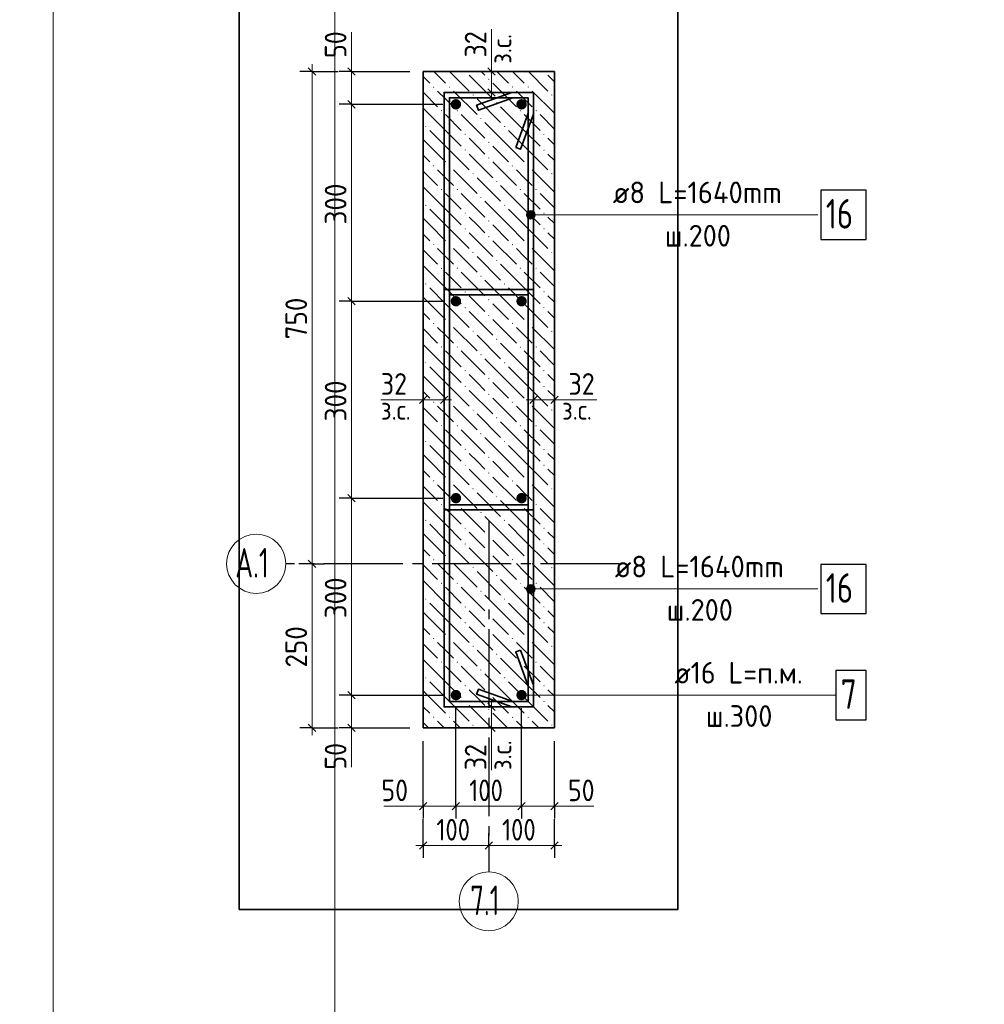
# Model space of a CAD drawing. Header units: millimetres. Extents: x 0 to 59400, y 0 to 42000.
# Tile 15 of 21: x 37198 to 46994, y 10000 to 19999. Entities that reach past the tile are written whole.
import ezdxf

# ---------------------------------------------------------------- set-up
doc = ezdxf.new("R2010")
doc.units = ezdxf.units.MM
doc.linetypes.add('______2', pattern=[270, 200, -70])
doc.linetypes.add('______5', pattern=[1100, 800, -100, 100, -100])
for name, color, linetype, lineweight in [('S1 Продольная арматура', 52, 'Continuous', 25), ('Standard', 7, 'Continuous', 25), ('Позиционная метка линия выноска', 7, 'Continuous', 13), ('Размерная выноска', 7, 'Continuous', 13), ('Хомут', 52, 'Continuous', 25)]:
    doc.layers.add(name, color=color, linetype=linetype, lineweight=lineweight)
doc.layers.add('ЖБ Пилон', color=7, linetype='______2', lineweight=13, true_color=0xa0a0a0)
doc.layers.add('Оси', color=7, linetype='______5', lineweight=13, true_color=0x656565)
doc.styles.add('ISOCPEUR', font='txt')

msp = doc.modelspace()

# ---------------------------------------------------------------- hatches: boundary and pattern name
at = {"layer": 'S1 Продольная арматура', "linetype": 'Continuous', "lineweight": 18, "transparency": 33554687}
for points in [[(41681.6, 19140), (41677.6, 19160.4), (41666, 19177.7), (41648.7, 19189.3), (41628.3, 19193.3), (41607.9, 19189.3), (41590.6, 19177.7), (41579, 19160.4), (41575, 19140), (41579, 19119.6), (41590.6, 19102.3), (41607.9, 19090.7), (41628.3, 19086.7), (41648.7, 19090.7), (41666, 19102.3), (41677.6, 19119.6)], [(42348.3, 19140), (42344.2, 19160.4), (42332.7, 19177.7), (42315.4, 19189.3), (42295, 19193.3), (42274.6, 19189.3), (42257.3, 19177.7), (42245.7, 19160.4), (42241.6, 19140), (42245.7, 19119.6), (42257.3, 19102.3), (42274.6, 19090.7), (42295, 19086.7), (42315.4, 19090.7), (42332.7, 19102.3), (42344.2, 19119.6)], [(41681.6, 17140), (41677.6, 17160.4), (41666, 17177.7), (41648.7, 17189.3), (41628.3, 17193.3), (41607.9, 17189.3), (41590.6, 17177.7), (41579, 17160.4), (41575, 17140), (41579, 17119.6), (41590.6, 17102.3), (41607.9, 17090.7), (41628.3, 17086.7), (41648.7, 17090.7), (41666, 17102.3), (41677.6, 17119.6)], [(42348.3, 17140), (42344.2, 17160.4), (42332.7, 17177.7), (42315.4, 17189.3), (42295, 17193.3), (42274.6, 17189.3), (42257.3, 17177.7), (42245.7, 17160.4), (42241.6, 17140), (42245.7, 17119.6), (42257.3, 17102.3), (42274.6, 17090.7), (42295, 17086.7), (42315.4, 17090.7), (42332.7, 17102.3), (42344.2, 17119.6)], [(41681.6, 15140), (41677.6, 15160.4), (41666, 15177.7), (41648.7, 15189.3), (41628.3, 15193.3), (41607.9, 15189.3), (41590.6, 15177.7), (41579, 15160.4), (41575, 15140), (41579, 15119.6), (41590.6, 15102.3), (41607.9, 15090.7), (41628.3, 15086.7), (41648.7, 15090.7), (41666, 15102.3), (41677.6, 15119.6)], [(42348.3, 15140), (42344.2, 15160.4), (42332.7, 15177.7), (42315.4, 15189.3), (42295, 15193.3), (42274.6, 15189.3), (42257.3, 15177.7), (42245.7, 15160.4), (42241.6, 15140), (42245.7, 15119.6), (42257.3, 15102.3), (42274.6, 15090.7), (42295, 15086.7), (42315.4, 15090.7), (42332.7, 15102.3), (42344.2, 15119.6)], [(41681.6, 13140), (41677.6, 13160.4), (41666, 13177.7), (41648.7, 13189.3), (41628.3, 13193.3), (41607.9, 13189.3), (41590.6, 13177.7), (41579, 13160.4), (41575, 13140), (41579, 13119.6), (41590.6, 13102.3), (41607.9, 13090.7), (41628.3, 13086.7), (41648.7, 13090.7), (41666, 13102.3), (41677.6, 13119.6)], [(42348.3, 13140), (42344.2, 13160.4), (42332.7, 13177.7), (42315.4, 13189.3), (42295, 13193.3), (42274.6, 13189.3), (42257.3, 13177.7), (42245.7, 13160.4), (42241.6, 13140), (42245.7, 13119.6), (42257.3, 13102.3), (42274.6, 13090.7), (42295, 13086.7), (42315.4, 13090.7), (42332.7, 13102.3), (42344.2, 13119.6)]]:
    msp.add_hatch(color=7, dxfattribs=at).paths.add_polyline_path(points)
at = {"layer": 'ЖБ Пилон', "linetype": 'Continuous', "lineweight": 18, "transparency": 33554687}
for points in [[(41727.3, 19473.3), (41722.3, 19468.4), (41717.3, 19473.3)], [(41955.8, 19394.9), (41962.3, 19401.4), (41968.8, 19394.9), (41962.3, 19388.4)], [(42527.3, 19473.3), (42522.3, 19468.4), (42517.3, 19473.3)], [(41395.8, 19314.9), (41402.3, 19321.4), (41408.8, 19314.9), (41402.3, 19308.4)], [(41555.8, 19314.9), (41562.3, 19321.4), (41568.8, 19314.9), (41562.3, 19308.4)], [(42195.8, 19314.9), (42202.3, 19321.4), (42208.8, 19314.9), (42202.3, 19308.4)], [(42355.8, 19314.9), (42362.3, 19321.4), (42368.8, 19314.9), (42362.3, 19308.4)], [(41795.8, 19234.9), (41802.3, 19241.4), (41808.8, 19234.9), (41802.3, 19228.4)], [(42595.8, 19234.9), (42602.3, 19241.4), (42608.8, 19234.9), (42602.3, 19228.4)], [(42035.8, 19154.9), (42042.3, 19161.4), (42048.8, 19154.9), (42042.3, 19148.4)], [(41475.8, 19074.9), (41482.3, 19081.4), (41488.8, 19074.9), (41482.3, 19068.4)], [(41635.8, 19074.9), (41642.3, 19081.4), (41648.8, 19074.9), (41642.3, 19068.4)], [(41875.8, 18994.9), (41882.3, 19001.4), (41888.8, 18994.9), (41882.3, 18988.4)], [(42275.8, 19074.9), (42282.3, 19081.4), (42288.8, 19074.9), (42282.3, 19068.4)], [(42435.8, 19074.9), (42442.3, 19081.4), (42448.8, 19074.9), (42442.3, 19068.4)], [(41315.8, 18914.9), (41322.3, 18921.4), (41328.8, 18914.9), (41322.3, 18908.4)], [(42115.8, 18914.9), (42122.3, 18921.4), (42128.8, 18914.9), (42122.3, 18908.4)], [(41715.8, 18834.9), (41722.3, 18841.4), (41728.8, 18834.9), (41722.3, 18828.4)], [(42515.8, 18834.9), (42522.3, 18841.4), (42528.8, 18834.9), (42522.3, 18828.4)], [(41955.8, 18754.9), (41962.3, 18761.4), (41968.8, 18754.9), (41962.3, 18748.4)], [(41715.8, 18674.9), (41722.3, 18681.4), (41728.8, 18674.9), (41722.3, 18668.4)], [(41955.8, 18594.9), (41962.3, 18601.4), (41968.8, 18594.9), (41962.3, 18588.4)], [(42515.8, 18674.9), (42522.3, 18681.4), (42528.8, 18674.9), (42522.3, 18668.4)], [(41395.8, 18514.9), (41402.3, 18521.4), (41408.8, 18514.9), (41402.3, 18508.4)], [(41555.8, 18514.9), (41562.3, 18521.4), (41568.8, 18514.9), (41562.3, 18508.4)], [(42195.8, 18514.9), (42202.3, 18521.4), (42208.8, 18514.9), (42202.3, 18508.4)], [(42355.8, 18514.9), (42362.3, 18521.4), (42368.8, 18514.9), (42362.3, 18508.4)], [(41795.8, 18434.9), (41802.3, 18441.4), (41808.8, 18434.9), (41802.3, 18428.4)], [(42595.8, 18434.9), (42602.3, 18441.4), (42608.8, 18434.9), (42602.3, 18428.4)], [(42035.8, 18354.9), (42042.3, 18361.4), (42048.8, 18354.9), (42042.3, 18348.4)], [(41475.8, 18274.9), (41482.3, 18281.4), (41488.8, 18274.9), (41482.3, 18268.4)], [(41635.8, 18274.9), (41642.3, 18281.4), (41648.8, 18274.9), (41642.3, 18268.4)], [(41875.8, 18194.9), (41882.3, 18201.4), (41888.8, 18194.9), (41882.3, 18188.4)], [(42275.8, 18274.9), (42282.3, 18281.4), (42288.8, 18274.9), (42282.3, 18268.4)], [(42435.8, 18274.9), (42442.3, 18281.4), (42448.8, 18274.9), (42442.3, 18268.4)], [(41315.8, 18114.9), (41322.3, 18121.4), (41328.8, 18114.9), (41322.3, 18108.4)], [(42115.8, 18114.9), (42122.3, 18121.4), (42128.8, 18114.9), (42122.3, 18108.4)], [(41715.8, 18034.9), (41722.3, 18041.4), (41728.8, 18034.9), (41722.3, 18028.4)], [(42515.8, 18034.9), (42522.3, 18041.4), (42528.8, 18034.9), (42522.3, 18028.4)], [(41955.8, 17954.9), (41962.3, 17961.4), (41968.8, 17954.9), (41962.3, 17948.4)], [(41715.8, 17874.9), (41722.3, 17881.4), (41728.8, 17874.9), (41722.3, 17868.4)], [(41955.8, 17794.9), (41962.3, 17801.4), (41968.8, 17794.9), (41962.3, 17788.4)], [(42515.8, 17874.9), (42522.3, 17881.4), (42528.8, 17874.9), (42522.3, 17868.4)], [(41395.8, 17714.9), (41402.3, 17721.4), (41408.8, 17714.9), (41402.3, 17708.4)], [(41555.8, 17714.9), (41562.3, 17721.4), (41568.8, 17714.9), (41562.3, 17708.4)], [(42195.8, 17714.9), (42202.3, 17721.4), (42208.8, 17714.9), (42202.3, 17708.4)], [(42355.8, 17714.9), (42362.3, 17721.4), (42368.8, 17714.9), (42362.3, 17708.4)], [(41795.8, 17634.9), (41802.3, 17641.4), (41808.8, 17634.9), (41802.3, 17628.4)], [(42595.8, 17634.9), (42602.3, 17641.4), (42608.8, 17634.9), (42602.3, 17628.4)], [(42035.8, 17554.9), (42042.3, 17561.4), (42048.8, 17554.9), (42042.3, 17548.4)], [(41475.8, 17474.9), (41482.3, 17481.4), (41488.8, 17474.9), (41482.3, 17468.4)], [(41635.8, 17474.9), (41642.3, 17481.4), (41648.8, 17474.9), (41642.3, 17468.4)], [(41875.8, 17394.9), (41882.3, 17401.4), (41888.8, 17394.9), (41882.3, 17388.4)], [(42275.8, 17474.9), (42282.3, 17481.4), (42288.8, 17474.9), (42282.3, 17468.4)], [(42435.8, 17474.9), (42442.3, 17481.4), (42448.8, 17474.9), (42442.3, 17468.4)], [(41315.8, 17314.9), (41322.3, 17321.4), (41328.8, 17314.9), (41322.3, 17308.4)], [(42115.8, 17314.9), (42122.3, 17321.4), (42128.8, 17314.9), (42122.3, 17308.4)], [(41715.8, 17234.9), (41722.3, 17241.4), (41728.8, 17234.9), (41722.3, 17228.4)], [(42515.8, 17234.9), (42522.3, 17241.4), (42528.8, 17234.9), (42522.3, 17228.4)], [(41955.8, 17154.9), (41962.3, 17161.4), (41968.8, 17154.9), (41962.3, 17148.4)], [(41715.8, 17074.9), (41722.3, 17081.4), (41728.8, 17074.9), (41722.3, 17068.4)], [(41955.8, 16994.9), (41962.3, 17001.4), (41968.8, 16994.9), (41962.3, 16988.4)], [(42515.8, 17074.9), (42522.3, 17081.4), (42528.8, 17074.9), (42522.3, 17068.4)], [(41395.8, 16914.9), (41402.3, 16921.4), (41408.8, 16914.9), (41402.3, 16908.4)], [(41555.8, 16914.9), (41562.3, 16921.4), (41568.8, 16914.9), (41562.3, 16908.4)], [(42195.8, 16914.9), (42202.3, 16921.4), (42208.8, 16914.9), (42202.3, 16908.4)], [(42355.8, 16914.9), (42362.3, 16921.4), (42368.8, 16914.9), (42362.3, 16908.4)], [(41795.8, 16834.9), (41802.3, 16841.4), (41808.8, 16834.9), (41802.3, 16828.4)], [(42595.8, 16834.9), (42602.3, 16841.4), (42608.8, 16834.9), (42602.3, 16828.4)], [(42035.8, 16754.9), (42042.3, 16761.4), (42048.8, 16754.9), (42042.3, 16748.4)], [(41475.8, 16674.9), (41482.3, 16681.4), (41488.8, 16674.9), (41482.3, 16668.4)], [(41635.8, 16674.9), (41642.3, 16681.4), (41648.8, 16674.9), (41642.3, 16668.4)], [(41875.8, 16594.9), (41882.3, 16601.4), (41888.8, 16594.9), (41882.3, 16588.4)], [(42275.8, 16674.9), (42282.3, 16681.4), (42288.8, 16674.9), (42282.3, 16668.4)], [(42435.8, 16674.9), (42442.3, 16681.4), (42448.8, 16674.9), (42442.3, 16668.4)], [(41315.8, 16514.9), (41322.3, 16521.4), (41328.8, 16514.9), (41322.3, 16508.4)], [(42115.8, 16514.9), (42122.3, 16521.4), (42128.8, 16514.9), (42122.3, 16508.4)], [(41715.8, 16434.9), (41722.3, 16441.4), (41728.8, 16434.9), (41722.3, 16428.4)], [(42515.8, 16434.9), (42522.3, 16441.4), (42528.8, 16434.9), (42522.3, 16428.4)], [(41955.8, 16354.9), (41962.3, 16361.4), (41968.8, 16354.9), (41962.3, 16348.4)], [(41715.8, 16274.9), (41722.3, 16281.4), (41728.8, 16274.9), (41722.3, 16268.4)], [(41955.8, 16194.9), (41962.3, 16201.4), (41968.8, 16194.9), (41962.3, 16188.4)], [(42515.8, 16274.9), (42522.3, 16281.4), (42528.8, 16274.9), (42522.3, 16268.4)], [(41395.8, 16114.9), (41402.3, 16121.4), (41408.8, 16114.9), (41402.3, 16108.4)], [(41555.8, 16114.9), (41562.3, 16121.4), (41568.8, 16114.9), (41562.3, 16108.4)], [(42195.8, 16114.9), (42202.3, 16121.4), (42208.8, 16114.9), (42202.3, 16108.4)], [(42355.8, 16114.9), (42362.3, 16121.4), (42368.8, 16114.9), (42362.3, 16108.4)], [(41795.8, 16034.9), (41802.3, 16041.4), (41808.8, 16034.9), (41802.3, 16028.4)], [(42595.8, 16034.9), (42602.3, 16041.4), (42608.8, 16034.9), (42602.3, 16028.4)], [(42035.8, 15954.9), (42042.3, 15961.4), (42048.8, 15954.9), (42042.3, 15948.4)], [(41475.8, 15874.9), (41482.3, 15881.4), (41488.8, 15874.9), (41482.3, 15868.4)], [(41635.8, 15874.9), (41642.3, 15881.4), (41648.8, 15874.9), (41642.3, 15868.4)], [(41875.8, 15794.9), (41882.3, 15801.4), (41888.8, 15794.9), (41882.3, 15788.4)], [(42275.8, 15874.9), (42282.3, 15881.4), (42288.8, 15874.9), (42282.3, 15868.4)], [(42435.8, 15874.9), (42442.3, 15881.4), (42448.8, 15874.9), (42442.3, 15868.4)], [(41315.8, 15714.9), (41322.3, 15721.4), (41328.8, 15714.9), (41322.3, 15708.4)], [(42115.8, 15714.9), (42122.3, 15721.4), (42128.8, 15714.9), (42122.3, 15708.4)], [(41715.8, 15634.9), (41722.3, 15641.4), (41728.8, 15634.9), (41722.3, 15628.4)], [(42515.8, 15634.9), (42522.3, 15641.4), (42528.8, 15634.9), (42522.3, 15628.4)], [(41955.8, 15554.9), (41962.3, 15561.4), (41968.8, 15554.9), (41962.3, 15548.4)], [(41715.8, 15474.9), (41722.3, 15481.4), (41728.8, 15474.9), (41722.3, 15468.4)], [(41955.8, 15394.9), (41962.3, 15401.4), (41968.8, 15394.9), (41962.3, 15388.4)], [(42515.8, 15474.9), (42522.3, 15481.4), (42528.8, 15474.9), (42522.3, 15468.4)], [(41395.8, 15314.9), (41402.3, 15321.4), (41408.8, 15314.9), (41402.3, 15308.4)], [(41555.8, 15314.9), (41562.3, 15321.4), (41568.8, 15314.9), (41562.3, 15308.4)], [(42195.8, 15314.9), (42202.3, 15321.4), (42208.8, 15314.9), (42202.3, 15308.4)], [(42355.8, 15314.9), (42362.3, 15321.4), (42368.8, 15314.9), (42362.3, 15308.4)], [(41795.8, 15234.9), (41802.3, 15241.4), (41808.8, 15234.9), (41802.3, 15228.4)], [(42595.8, 15234.9), (42602.3, 15241.4), (42608.8, 15234.9), (42602.3, 15228.4)], [(42035.8, 15154.9), (42042.3, 15161.4), (42048.8, 15154.9), (42042.3, 15148.4)], [(41475.8, 15074.9), (41482.3, 15081.4), (41488.8, 15074.9), (41482.3, 15068.4)], [(41635.8, 15074.9), (41642.3, 15081.4), (41648.8, 15074.9), (41642.3, 15068.4)], [(41875.8, 14994.9), (41882.3, 15001.4), (41888.8, 14994.9), (41882.3, 14988.4)], [(42275.8, 15074.9), (42282.3, 15081.4), (42288.8, 15074.9), (42282.3, 15068.4)], [(42435.8, 15074.9), (42442.3, 15081.4), (42448.8, 15074.9), (42442.3, 15068.4)], [(41315.8, 14914.9), (41322.3, 14921.4), (41328.8, 14914.9), (41322.3, 14908.4)], [(42115.8, 14914.9), (42122.3, 14921.4), (42128.8, 14914.9), (42122.3, 14908.4)], [(41715.8, 14834.9), (41722.3, 14841.4), (41728.8, 14834.9), (41722.3, 14828.4)], [(42515.8, 14834.9), (42522.3, 14841.4), (42528.8, 14834.9), (42522.3, 14828.4)], [(41955.8, 14754.9), (41962.3, 14761.4), (41968.8, 14754.9), (41962.3, 14748.4)], [(41715.8, 14674.9), (41722.3, 14681.4), (41728.8, 14674.9), (41722.3, 14668.4)], [(41955.8, 14594.9), (41962.3, 14601.4), (41968.8, 14594.9), (41962.3, 14588.4)], [(42515.8, 14674.9), (42522.3, 14681.4), (42528.8, 14674.9), (42522.3, 14668.4)], [(41395.8, 14514.9), (41402.3, 14521.4), (41408.8, 14514.9), (41402.3, 14508.4)], [(41555.8, 14514.9), (41562.3, 14521.4), (41568.8, 14514.9), (41562.3, 14508.4)], [(42195.8, 14514.9), (42202.3, 14521.4), (42208.8, 14514.9), (42202.3, 14508.4)], [(42355.8, 14514.9), (42362.3, 14521.4), (42368.8, 14514.9), (42362.3, 14508.4)], [(41795.8, 14434.9), (41802.3, 14441.4), (41808.8, 14434.9), (41802.3, 14428.4)], [(42595.8, 14434.9), (42602.3, 14441.4), (42608.8, 14434.9), (42602.3, 14428.4)], [(42035.8, 14354.9), (42042.3, 14361.4), (42048.8, 14354.9), (42042.3, 14348.4)], [(41475.8, 14274.9), (41482.3, 14281.4), (41488.8, 14274.9), (41482.3, 14268.4)], [(41635.8, 14274.9), (41642.3, 14281.4), (41648.8, 14274.9), (41642.3, 14268.4)], [(41875.8, 14194.9), (41882.3, 14201.4), (41888.8, 14194.9), (41882.3, 14188.4)], [(42275.8, 14274.9), (42282.3, 14281.4), (42288.8, 14274.9), (42282.3, 14268.4)], [(42435.8, 14274.9), (42442.3, 14281.4), (42448.8, 14274.9), (42442.3, 14268.4)], [(41315.8, 14114.9), (41322.3, 14121.4), (41328.8, 14114.9), (41322.3, 14108.4)], [(42115.8, 14114.9), (42122.3, 14121.4), (42128.8, 14114.9), (42122.3, 14108.4)], [(41715.8, 14034.9), (41722.3, 14041.4), (41728.8, 14034.9), (41722.3, 14028.4)], [(42515.8, 14034.9), (42522.3, 14041.4), (42528.8, 14034.9), (42522.3, 14028.4)], [(41955.8, 13954.9), (41962.3, 13961.4), (41968.8, 13954.9), (41962.3, 13948.4)], [(41715.8, 13874.9), (41722.3, 13881.4), (41728.8, 13874.9), (41722.3, 13868.4)], [(41955.8, 13794.9), (41962.3, 13801.4), (41968.8, 13794.9), (41962.3, 13788.4)], [(42515.8, 13874.9), (42522.3, 13881.4), (42528.8, 13874.9), (42522.3, 13868.4)], [(41395.8, 13714.9), (41402.3, 13721.4), (41408.8, 13714.9), (41402.3, 13708.4)], [(41555.8, 13714.9), (41562.3, 13721.4), (41568.8, 13714.9), (41562.3, 13708.4)], [(42195.8, 13714.9), (42202.3, 13721.4), (42208.8, 13714.9), (42202.3, 13708.4)], [(42355.8, 13714.9), (42362.3, 13721.4), (42368.8, 13714.9), (42362.3, 13708.4)], [(41795.8, 13634.9), (41802.3, 13641.4), (41808.8, 13634.9), (41802.3, 13628.4)], [(42595.8, 13634.9), (42602.3, 13641.4), (42608.8, 13634.9), (42602.3, 13628.4)], [(42035.8, 13554.9), (42042.3, 13561.4), (42048.8, 13554.9), (42042.3, 13548.4)], [(41475.8, 13474.9), (41482.3, 13481.4), (41488.8, 13474.9), (41482.3, 13468.4)], [(41635.8, 13474.9), (41642.3, 13481.4), (41648.8, 13474.9), (41642.3, 13468.4)], [(41875.8, 13394.9), (41882.3, 13401.4), (41888.8, 13394.9), (41882.3, 13388.4)], [(42275.8, 13474.9), (42282.3, 13481.4), (42288.8, 13474.9), (42282.3, 13468.4)], [(42435.8, 13474.9), (42442.3, 13481.4), (42448.8, 13474.9), (42442.3, 13468.4)], [(41315.8, 13314.9), (41322.3, 13321.4), (41328.8, 13314.9), (41322.3, 13308.4)], [(42115.8, 13314.9), (42122.3, 13321.4), (42128.8, 13314.9), (42122.3, 13308.4)], [(41715.8, 13234.9), (41722.3, 13241.4), (41728.8, 13234.9), (41722.3, 13228.4)], [(42515.8, 13234.9), (42522.3, 13241.4), (42528.8, 13234.9), (42522.3, 13228.4)], [(41955.8, 13154.9), (41962.3, 13161.4), (41968.8, 13154.9), (41962.3, 13148.4)], [(41715.8, 13074.9), (41722.3, 13081.4), (41728.8, 13074.9), (41722.3, 13068.4)], [(41955.8, 12994.9), (41962.3, 13001.4), (41968.8, 12994.9), (41962.3, 12988.4)], [(42515.8, 13074.9), (42522.3, 13081.4), (42528.8, 13074.9), (42522.3, 13068.4)], [(41395.8, 12914.9), (41402.3, 12921.4), (41408.8, 12914.9), (41402.3, 12908.4)], [(41555.8, 12914.9), (41562.3, 12921.4), (41568.8, 12914.9), (41562.3, 12908.4)], [(42195.8, 12914.9), (42202.3, 12921.4), (42208.8, 12914.9), (42202.3, 12908.4)], [(42355.8, 12914.9), (42362.3, 12921.4), (42368.8, 12914.9), (42362.3, 12908.4)], [(41795.8, 12834.9), (41802.3, 12841.4), (41808.8, 12834.9), (41802.3, 12828.4)], [(42595.8, 12834.9), (42602.3, 12841.4), (42608.8, 12834.9), (42602.3, 12828.4)]]:
    msp.add_hatch(color=7, dxfattribs=at).paths.add_polyline_path(points, flags=16)
at = {"layer": 'Позиционная метка линия выноска', "linetype": 'Continuous', "lineweight": 13, "transparency": 33554687}
for points in [[(42349.6, 17995.5), (42349.6, 18040.5), (42343.3, 18018)], [(42365.8, 17979.3), (42365.8, 18056.7), (42349.6, 18040.5)], [(42365.8, 17979.3), (42349.6, 18040.5), (42349.6, 17995.5)], [(42388.3, 17973), (42388.3, 18063), (42365.8, 18056.7)], [(42388.3, 17973), (42365.8, 18056.7), (42365.8, 17979.3)], [(42410.8, 17979.3), (42410.8, 18056.7), (42388.3, 18063)], [(42410.8, 17979.3), (42388.3, 18063), (42388.3, 17973)], [(42427, 17995.5), (42427, 18040.5), (42410.8, 18056.7)], [(42427, 17995.5), (42410.8, 18056.7), (42410.8, 17979.3)], [(42427, 18040.5), (42427, 17995.5), (42433.3, 18018)], [(42349.6, 14195.5), (42349.6, 14240.5), (42343.3, 14218)], [(42365.8, 14179.3), (42365.8, 14256.7), (42349.6, 14240.5)], [(42365.8, 14179.3), (42349.6, 14240.5), (42349.6, 14195.5)], [(42388.3, 14173), (42388.3, 14263), (42365.8, 14256.7)], [(42388.3, 14173), (42365.8, 14256.7), (42365.8, 14179.3)], [(42410.8, 14179.3), (42410.8, 14256.7), (42388.3, 14263)], [(42410.8, 14179.3), (42388.3, 14263), (42388.3, 14173)], [(42427, 14195.5), (42427, 14240.5), (42410.8, 14256.7)], [(42427, 14195.5), (42410.8, 14256.7), (42410.8, 14179.3)], [(42427, 14240.5), (42427, 14195.5), (42433.3, 14218)]]:
    msp.add_hatch(color=7, dxfattribs=at).paths.add_polyline_path(points)

# ---------------------------------------------------------------- linework, layer by layer
at = {"layer": 'S1 Продольная арматура', "color": 7, "linetype": 'Continuous', "lineweight": 25, "transparency": 33554687}
msp.add_lwpolyline([(45485, 12890), (45795, 12890), (45795, 13390), (45485, 13390), (45485, 12890)], dxfattribs=at)
at = {"layer": 'Standard', "color": 7, "linetype": 'Continuous', "lineweight": 25, "transparency": 33554687}
for p, q in [((40129.2, 19510.8), (40204.2, 19435.8)), ((40529.2, 19510.8), (40604.2, 19435.8)), ((42025.8, 19435.8), (41950.8, 19510.8)), ((42025.8, 19222.5), (41950.8, 19297.5)), ((40529.2, 19177.5), (40604.2, 19102.5)), ((40529.2, 17177.5), (40604.2, 17102.5)), ((41332.5, 16177.5), (41257.5, 16102.5)), ((41545.8, 16177.5), (41470.8, 16102.5)), ((42377.5, 16102.5), (42452.5, 16177.5)), ((42590.8, 16102.5), (42665.8, 16177.5)), ((40529.2, 15177.5), (40604.2, 15102.5)), ((40129.2, 14510.8), (40204.2, 14435.8)), ((40529.2, 13177.5), (40604.2, 13102.5)), ((41950.8, 13057.5), (42025.8, 12982.5)), ((40129.2, 12844.2), (40204.2, 12769.2)), ((40529.2, 12844.2), (40604.2, 12769.2)), ((41950.8, 12844.2), (42025.8, 12769.2)), ((41257.5, 11975.2), (41332.5, 12050.2)), ((41590.8, 11975.2), (41665.8, 12050.2)), ((42257.5, 11975.2), (42332.5, 12050.2)), ((42590.8, 11975.2), (42665.8, 12050.2)), ((41257.5, 11575.2), (41332.5, 11650.2)), ((41924.1, 11575.2), (41999.1, 11650.2)), ((42590.8, 11575.2), (42665.8, 11650.2))]:
    msp.add_line(p, q, dxfattribs=at)
at = {"layer": 'Standard', "color": 7, "linetype": 'Continuous', "lineweight": 13, "transparency": 33554687}
for p, q in [((40166.7, 19473.3), (40166.7, 19548.3)), ((40566.7, 19473.3), (40566.7, 19548.3)), ((41988.3, 19473.3), (41988.3, 19548.3)), ((40566.7, 19473.3), (40566.7, 19140)), ((41988.3, 19260), (41988.3, 19473.3)), ((41988.3, 19260), (41988.3, 19185)), ((40566.7, 19140), (40566.7, 17140)), ((40566.7, 17140), (40566.7, 15140)), ((41295, 16140), (41220, 16140)), ((41508.3, 16140), (41295, 16140)), ((41508.3, 16140), (41583.3, 16140)), ((42415, 16140), (42340, 16140)), ((42415, 16140), (42628.3, 16140)), ((42628.3, 16140), (42703.3, 16140)), ((40566.7, 15140), (40566.7, 13140)), ((40166.7, 14473.3), (40166.7, 12806.7)), ((40566.7, 13140), (40566.7, 12806.7)), ((41988.3, 13020), (41988.3, 13095)), ((41988.3, 13020), (41988.3, 12806.7)), ((40166.7, 12806.7), (40166.7, 12731.7)), ((40566.7, 12806.7), (40566.7, 12731.7)), ((41988.3, 12806.7), (41988.3, 12731.7)), ((41295, 12012.7), (41220, 12012.7)), ((41295, 12012.7), (41628.3, 12012.7)), ((41628.3, 12012.7), (42295, 12012.7)), ((42295, 12012.7), (42628.3, 12012.7)), ((42628.3, 12012.7), (42703.3, 12012.7)), ((41295, 11612.7), (41220, 11612.7)), ((41295, 11612.7), (41961.6, 11612.7)), ((41961.6, 11612.7), (42628.3, 11612.7)), ((42628.3, 11612.7), (42703.3, 11612.7))]:
    msp.add_line(p, q, dxfattribs=at)
at = {"layer": 'Standard', "color": 251, "linetype": 'Continuous', "lineweight": -3, "true_color": 0x656565, "transparency": 33554687}
for p, q in [((40166.7, 19473.3), (40041.7, 19473.3)), ((40166.7, 19473.3), (40291.7, 19473.3)), ((40166.7, 19473.3), (40433.4, 19473.3)), ((40566.7, 19473.3), (40441.7, 19473.3)), ((40566.7, 19473.3), (40691.7, 19473.3)), ((40566.7, 19473.3), (41161.6, 19473.3)), ((41988.3, 19473.3), (41863.3, 19473.3)), ((41988.3, 19473.3), (42113.3, 19473.3)), ((41988.3, 19260), (41863.3, 19260)), ((41988.3, 19260), (42113.3, 19260)), ((40566.7, 19140), (40441.7, 19140)), ((40566.7, 19140), (40691.7, 19140)), ((40566.7, 19140), (41495, 19140)), ((40566.7, 17140), (40441.7, 17140)), ((40566.7, 17140), (40691.7, 17140)), ((40566.7, 17140), (41495, 17140)), ((41295, 16140), (41295, 16265)), ((41508.3, 16140), (41508.3, 16265)), ((42415, 16140), (42415, 16265)), ((42628.3, 16140), (42628.3, 16265)), ((41295, 16140), (41295, 16015)), ((41508.3, 16140), (41508.3, 16015)), ((42415, 16140), (42415, 16015)), ((42628.3, 16140), (42628.3, 16015)), ((40566.7, 15140), (40441.7, 15140)), ((40566.7, 15140), (40691.7, 15140)), ((40566.7, 15140), (41495, 15140)), ((40166.7, 14473.3), (40041.7, 14473.3)), ((40166.7, 14473.3), (40291.7, 14473.3)), ((40566.7, 13140), (40441.7, 13140)), ((40566.7, 13140), (40691.7, 13140)), ((40566.7, 13140), (41495, 13140)), ((41988.3, 13020), (41863.3, 13020)), ((41988.3, 13020), (42113.3, 13020)), ((40166.7, 12806.7), (40041.7, 12806.7)), ((40166.7, 12806.7), (40291.7, 12806.7)), ((40166.7, 12806.7), (40433.4, 12806.7)), ((40566.7, 12806.7), (40441.7, 12806.7)), ((40566.7, 12806.7), (40691.7, 12806.7)), ((40566.7, 12806.7), (41161.6, 12806.7)), ((41988.3, 12806.7), (41863.3, 12806.7)), ((41988.3, 12806.7), (42113.3, 12806.7)), ((41295, 12012.7), (41295, 12137.7)), ((41628.3, 12012.7), (41628.3, 12137.7)), ((42295, 12012.7), (42295, 12137.7)), ((42628.3, 12012.7), (42628.3, 12137.7)), ((41295, 12012.7), (41295, 11887.7)), ((41628.3, 12012.7), (41628.3, 11887.7)), ((42295, 12012.7), (42295, 11887.7)), ((42628.3, 12012.7), (42628.3, 11887.7)), ((41295, 11612.7), (41295, 11879.3)), ((42628.3, 11612.7), (42628.3, 11879.3)), ((41295, 11612.7), (41295, 11737.7)), ((41961.6, 11612.7), (41961.6, 11737.7)), ((42628.3, 11612.7), (42628.3, 11737.7)), ((41295, 11612.7), (41295, 11487.7)), ((41961.6, 11612.7), (41961.6, 11487.7)), ((41961.6, 11612.7), (41961.6, 11479.3)), ((42628.3, 11612.7), (42628.3, 11487.7))]:
    msp.add_line(p, q, dxfattribs=at)
at = {"layer": 'Standard', "color": 7, "linetype": 'Continuous', "lineweight": 13, "transparency": 33554687}
for points in [[(40400, 41500), (2000, 41500), (2000, 500), (40400, 500), (40400, 41500)], [(58900, 41500), (37537.7, 41500), (37537.7, 6648.9), (58900, 6648.9), (58900, 41500)], [(40166.7, 19473.3), (40166.7, 16695), (40166.7, 16695), (40166.7, 14473.3)]]:
    msp.add_lwpolyline(points, dxfattribs=at)
at = {"layer": 'Standard', "color": 254, "linetype": 'Continuous', "lineweight": 35, "true_color": 0xc4c4ff, "transparency": 33554687}
msp.add_lwpolyline([(39426.6, 10962.6), (43883.5, 10962.6), (43883.5, 21115.4), (39426.6, 21115.4), (39426.6, 10962.6)], dxfattribs=at)
at = {"layer": 'Standard', "color": 251, "linetype": 'Continuous', "lineweight": -3, "true_color": 0x656565, "transparency": 33554687}
for points in [[(40166.7, 14473.3), (40149.7, 14473.3), (40149.7, 14473.3), (40033.4, 14473.3)], [(41628.3, 12012.7), (41628.3, 12029.7), (41628.3, 12029.7), (41628.3, 12029.7), (41628.3, 12029.7), (41628.3, 13006.7)], [(42295, 12012.7), (42295, 12029.7), (42295, 12029.7), (42295, 13006.7)], [(41295, 12012.7), (41295, 12029.7), (41295, 12029.7), (41295, 12029.7), (41295, 12029.7), (41295, 12673.3)], [(42628.3, 12012.7), (42628.3, 12029.7), (42628.3, 12029.7), (42628.3, 12673.3)]]:
    msp.add_lwpolyline(points, dxfattribs=at)
at = {"layer": 'ЖБ Пилон', "color": 7, "linetype": 'Continuous', "lineweight": 35, "transparency": 33554687}
for p, q in [((41295, 19473.3), (41295, 12806.7)), ((42628.3, 19473.3), (41295, 19473.3)), ((42628.3, 12806.7), (42628.3, 19473.3)), ((41295, 12806.7), (42628.3, 12806.7))]:
    msp.add_line(p, q, dxfattribs=at)
at = {"layer": 'ЖБ Пилон', "color": 9, "linetype": 'Continuous', "lineweight": 18, "true_color": 0xc7c7c7, "transparency": 33554687}
for p, q in [((41295, 19422.2), (41362.3, 19354.9)), ((41403.8, 19473.3), (41522.3, 19354.9)), ((41563.8, 19473.3), (41762.3, 19274.9)), ((41762.3, 19434.9), (42002.3, 19194.9)), ((41922.3, 19434.9), (41883.8, 19473.3)), ((42043.8, 19473.3), (42162.3, 19354.9)), ((42203.8, 19473.3), (42322.3, 19354.9)), ((42363.8, 19473.3), (42562.3, 19274.9)), ((42562.3, 19434.9), (42628.3, 19368.9)), ((42002.3, 19354.9), (42242.3, 19114.9)), ((41295, 19262.2), (41442.3, 19114.9)), ((41522.3, 19194.9), (41442.3, 19274.9)), ((41602.3, 19274.9), (41842.3, 19034.9)), ((42322.3, 19194.9), (42242.3, 19274.9)), ((42402.3, 19274.9), (42628.3, 19048.9)), ((41522.3, 18874.9), (41295, 19102.2)), ((41602.3, 19114.9), (41522.3, 19194.9)), ((41842.3, 19194.9), (42082.3, 18954.9)), ((42322.3, 18874.9), (42082.3, 19114.9)), ((42402.3, 19114.9), (42322.3, 19194.9)), ((41522.3, 19034.9), (41682.3, 18874.9)), ((41682.3, 19034.9), (41922.3, 18794.9)), ((42322.3, 19034.9), (42482.3, 18874.9)), ((42482.3, 19034.9), (42628.3, 18888.8)), ((42162.3, 18714.9), (41922.3, 18954.9)), ((41362.3, 18874.9), (41522.3, 18714.9)), ((41522.3, 18874.9), (41682.3, 18714.9)), ((42162.3, 18874.9), (42322.3, 18714.9)), ((42322.3, 18874.9), (42482.3, 18714.9)), ((41362.3, 18714.9), (41295, 18782.2)), ((41362.3, 18714.9), (41522.3, 18554.9)), ((41522.3, 18714.9), (41762.3, 18474.9)), ((41842.3, 18714.9), (41762.3, 18794.9)), ((41922.3, 18634.9), (41842.3, 18714.9)), ((42002.3, 18714.9), (42162.3, 18554.9)), ((42162.3, 18714.9), (42322.3, 18554.9)), ((42322.3, 18714.9), (42562.3, 18474.9)), ((42628.3, 18728.9), (42562.3, 18794.9)), ((41295, 18622.2), (41362.3, 18554.9)), ((41762.3, 18634.9), (42002.3, 18394.9)), ((42562.3, 18634.9), (42628.3, 18568.9)), ((42002.3, 18554.9), (42242.3, 18314.9)), ((41295, 18462.2), (41442.3, 18314.9)), ((41522.3, 18394.9), (41442.3, 18474.9)), ((41602.3, 18474.9), (41842.3, 18234.9)), ((42322.3, 18394.9), (42242.3, 18474.9)), ((42402.3, 18474.9), (42628.3, 18248.9)), ((41522.3, 18074.9), (41295, 18302.2)), ((41602.3, 18314.9), (41522.3, 18394.9)), ((41842.3, 18394.9), (42082.3, 18154.9)), ((42322.3, 18074.9), (42082.3, 18314.9)), ((42402.3, 18314.9), (42322.3, 18394.9)), ((41522.3, 18234.9), (41682.3, 18074.9)), ((41682.3, 18234.9), (41922.3, 17994.9)), ((42322.3, 18234.9), (42482.3, 18074.9)), ((42482.3, 18234.9), (42628.3, 18088.8)), ((42162.3, 17914.9), (41922.3, 18154.9)), ((41362.3, 18074.9), (41522.3, 17914.9)), ((41522.3, 18074.9), (41682.3, 17914.9)), ((42162.3, 18074.9), (42322.3, 17914.9)), ((42322.3, 18074.9), (42482.3, 17914.9)), ((41362.3, 17914.9), (41295, 17982.2)), ((41362.3, 17914.9), (41522.3, 17754.9)), ((41522.3, 17914.9), (41762.3, 17674.9)), ((41842.3, 17914.9), (41762.3, 17994.9)), ((41922.3, 17834.9), (41842.3, 17914.9)), ((42002.3, 17914.9), (42162.3, 17754.9)), ((42162.3, 17914.9), (42322.3, 17754.9)), ((42322.3, 17914.9), (42562.3, 17674.9)), ((42628.3, 17928.9), (42562.3, 17994.9)), ((41295, 17822.2), (41362.3, 17754.9)), ((41762.3, 17834.9), (42002.3, 17594.9)), ((42562.3, 17834.9), (42628.3, 17768.9)), ((42002.3, 17754.9), (42242.3, 17514.9)), ((41295, 17662.2), (41442.3, 17514.9)), ((41522.3, 17594.9), (41442.3, 17674.9)), ((41602.3, 17674.9), (41842.3, 17434.9)), ((42322.3, 17594.9), (42242.3, 17674.9)), ((42402.3, 17674.9), (42628.3, 17448.9)), ((41522.3, 17274.9), (41295, 17502.2)), ((41602.3, 17514.9), (41522.3, 17594.9)), ((41842.3, 17594.9), (42082.3, 17354.9)), ((42322.3, 17274.9), (42082.3, 17514.9)), ((42402.3, 17514.9), (42322.3, 17594.9)), ((41522.3, 17434.9), (41682.3, 17274.9)), ((41682.3, 17434.9), (41922.3, 17194.9)), ((42322.3, 17434.9), (42482.3, 17274.9)), ((42482.3, 17434.9), (42628.3, 17288.8)), ((42162.3, 17114.9), (41922.3, 17354.9)), ((41362.3, 17274.9), (41522.3, 17114.9)), ((41522.3, 17274.9), (41682.3, 17114.9)), ((42162.3, 17274.9), (42322.3, 17114.9)), ((42322.3, 17274.9), (42482.3, 17114.9)), ((41362.3, 17114.9), (41295, 17182.2)), ((41362.3, 17114.9), (41522.3, 16954.9)), ((41522.3, 17114.9), (41762.3, 16874.9)), ((41842.3, 17114.9), (41762.3, 17194.9)), ((41922.3, 17034.9), (41842.3, 17114.9)), ((42002.3, 17114.9), (42162.3, 16954.9)), ((42162.3, 17114.9), (42322.3, 16954.9)), ((42322.3, 17114.9), (42562.3, 16874.9)), ((42628.3, 17128.9), (42562.3, 17194.9)), ((41295, 17022.2), (41362.3, 16954.9)), ((41762.3, 17034.9), (42002.3, 16794.9)), ((42562.3, 17034.9), (42628.3, 16968.9)), ((42002.3, 16954.9), (42242.3, 16714.9)), ((41295, 16862.2), (41442.3, 16714.9)), ((41522.3, 16794.9), (41442.3, 16874.9)), ((41602.3, 16874.9), (41842.3, 16634.9)), ((42322.3, 16794.9), (42242.3, 16874.9)), ((42402.3, 16874.9), (42628.3, 16648.9)), ((41522.3, 16474.9), (41295, 16702.2)), ((41602.3, 16714.9), (41522.3, 16794.9)), ((41842.3, 16794.9), (42082.3, 16554.9)), ((42322.3, 16474.9), (42082.3, 16714.9)), ((42402.3, 16714.9), (42322.3, 16794.9)), ((41522.3, 16634.9), (41682.3, 16474.9)), ((41682.3, 16634.9), (41922.3, 16394.9)), ((42322.3, 16634.9), (42482.3, 16474.9)), ((42482.3, 16634.9), (42628.3, 16488.8)), ((42162.3, 16314.9), (41922.3, 16554.9)), ((41362.3, 16474.9), (41522.3, 16314.9)), ((41522.3, 16474.9), (41682.3, 16314.9)), ((42162.3, 16474.9), (42322.3, 16314.9)), ((42322.3, 16474.9), (42482.3, 16314.9)), ((41362.3, 16314.9), (41295, 16382.2)), ((41362.3, 16314.9), (41522.3, 16154.9)), ((41522.3, 16314.9), (41762.3, 16074.9)), ((41842.3, 16314.9), (41762.3, 16394.9)), ((41922.3, 16234.9), (41842.3, 16314.9)), ((42002.3, 16314.9), (42162.3, 16154.9)), ((42162.3, 16314.9), (42322.3, 16154.9)), ((42322.3, 16314.9), (42562.3, 16074.9)), ((42628.3, 16328.9), (42562.3, 16394.9)), ((41295, 16222.2), (41362.3, 16154.9)), ((41762.3, 16234.9), (42002.3, 15994.9)), ((42562.3, 16234.9), (42628.3, 16168.9)), ((42002.3, 16154.9), (42242.3, 15914.9)), ((41295, 16062.2), (41442.3, 15914.9)), ((41522.3, 15994.9), (41442.3, 16074.9)), ((41602.3, 16074.9), (41842.3, 15834.9)), ((42322.3, 15994.9), (42242.3, 16074.9)), ((42402.3, 16074.9), (42628.3, 15848.9)), ((41522.3, 15674.9), (41295, 15902.2)), ((41602.3, 15914.9), (41522.3, 15994.9)), ((41842.3, 15994.9), (42082.3, 15754.9)), ((42322.3, 15674.9), (42082.3, 15914.9)), ((42402.3, 15914.9), (42322.3, 15994.9)), ((41522.3, 15834.9), (41682.3, 15674.9)), ((41682.3, 15834.9), (41922.3, 15594.9)), ((42322.3, 15834.9), (42482.3, 15674.9)), ((42482.3, 15834.9), (42628.3, 15688.8)), ((42162.3, 15514.9), (41922.3, 15754.9)), ((41362.3, 15674.9), (41522.3, 15514.9)), ((41522.3, 15674.9), (41682.3, 15514.9)), ((42162.3, 15674.9), (42322.3, 15514.9)), ((42322.3, 15674.9), (42482.3, 15514.9)), ((41362.3, 15514.9), (41295, 15582.2)), ((41362.3, 15514.9), (41522.3, 15354.9)), ((41522.3, 15514.9), (41762.3, 15274.9)), ((41842.3, 15514.9), (41762.3, 15594.9)), ((41922.3, 15434.9), (41842.3, 15514.9)), ((42002.3, 15514.9), (42162.3, 15354.9)), ((42162.3, 15514.9), (42322.3, 15354.9)), ((42322.3, 15514.9), (42562.3, 15274.9)), ((42628.3, 15528.9), (42562.3, 15594.9)), ((41295, 15422.2), (41362.3, 15354.9)), ((41762.3, 15434.9), (42002.3, 15194.9)), ((42562.3, 15434.9), (42628.3, 15368.9)), ((42002.3, 15354.9), (42242.3, 15114.9)), ((41295, 15262.2), (41442.3, 15114.9)), ((41522.3, 15194.9), (41442.3, 15274.9)), ((41602.3, 15274.9), (41842.3, 15034.9)), ((42322.3, 15194.9), (42242.3, 15274.9)), ((42402.3, 15274.9), (42628.3, 15048.9)), ((41522.3, 14874.9), (41295, 15102.2)), ((41602.3, 15114.9), (41522.3, 15194.9)), ((41842.3, 15194.9), (42082.3, 14954.9)), ((42322.3, 14874.9), (42082.3, 15114.9)), ((42402.3, 15114.9), (42322.3, 15194.9)), ((41522.3, 15034.9), (41682.3, 14874.9)), ((41682.3, 15034.9), (41922.3, 14794.9)), ((42322.3, 15034.9), (42482.3, 14874.9)), ((42482.3, 15034.9), (42628.3, 14888.8)), ((42162.3, 14714.9), (41922.3, 14954.9)), ((41362.3, 14874.9), (41522.3, 14714.9)), ((41522.3, 14874.9), (41682.3, 14714.9)), ((42162.3, 14874.9), (42322.3, 14714.9)), ((42322.3, 14874.9), (42482.3, 14714.9)), ((41362.3, 14714.9), (41295, 14782.2)), ((41362.3, 14714.9), (41522.3, 14554.9)), ((41522.3, 14714.9), (41762.3, 14474.9)), ((41842.3, 14714.9), (41762.3, 14794.9)), ((41922.3, 14634.9), (41842.3, 14714.9)), ((42002.3, 14714.9), (42162.3, 14554.9)), ((42162.3, 14714.9), (42322.3, 14554.9)), ((42322.3, 14714.9), (42562.3, 14474.9)), ((42628.3, 14728.9), (42562.3, 14794.9)), ((41295, 14622.2), (41362.3, 14554.9)), ((41762.3, 14634.9), (42002.3, 14394.9)), ((42562.3, 14634.9), (42628.3, 14568.9)), ((42002.3, 14554.9), (42242.3, 14314.9)), ((41295, 14462.2), (41442.3, 14314.9)), ((41522.3, 14394.9), (41442.3, 14474.9)), ((41602.3, 14474.9), (41842.3, 14234.9)), ((42322.3, 14394.9), (42242.3, 14474.9)), ((42402.3, 14474.9), (42628.3, 14248.9)), ((41522.3, 14074.9), (41295, 14302.2)), ((41602.3, 14314.9), (41522.3, 14394.9)), ((41842.3, 14394.9), (42082.3, 14154.9)), ((42322.3, 14074.9), (42082.3, 14314.9)), ((42402.3, 14314.9), (42322.3, 14394.9)), ((41522.3, 14234.9), (41682.3, 14074.9)), ((41682.3, 14234.9), (41922.3, 13994.9)), ((42322.3, 14234.9), (42482.3, 14074.9)), ((42482.3, 14234.9), (42628.3, 14088.8)), ((42162.3, 13914.9), (41922.3, 14154.9)), ((41362.3, 14074.9), (41522.3, 13914.9)), ((41522.3, 14074.9), (41682.3, 13914.9)), ((42162.3, 14074.9), (42322.3, 13914.9)), ((42322.3, 14074.9), (42482.3, 13914.9)), ((41362.3, 13914.9), (41295, 13982.2)), ((41362.3, 13914.9), (41522.3, 13754.9)), ((41522.3, 13914.9), (41762.3, 13674.9)), ((41842.3, 13914.9), (41762.3, 13994.9)), ((41922.3, 13834.9), (41842.3, 13914.9)), ((42002.3, 13914.9), (42162.3, 13754.9)), ((42162.3, 13914.9), (42322.3, 13754.9)), ((42322.3, 13914.9), (42562.3, 13674.9)), ((42628.3, 13928.9), (42562.3, 13994.9)), ((41295, 13822.2), (41362.3, 13754.9)), ((41762.3, 13834.9), (42002.3, 13594.9)), ((42562.3, 13834.9), (42628.3, 13768.9)), ((42002.3, 13754.9), (42242.3, 13514.9)), ((41295, 13662.2), (41442.3, 13514.9)), ((41522.3, 13594.9), (41442.3, 13674.9)), ((41602.3, 13674.9), (41842.3, 13434.9)), ((42322.3, 13594.9), (42242.3, 13674.9)), ((42402.3, 13674.9), (42628.3, 13448.9)), ((41522.3, 13274.9), (41295, 13502.2)), ((41602.3, 13514.9), (41522.3, 13594.9)), ((41842.3, 13594.9), (42082.3, 13354.9)), ((42322.3, 13274.9), (42082.3, 13514.9)), ((42402.3, 13514.9), (42322.3, 13594.9)), ((41522.3, 13434.9), (41682.3, 13274.9)), ((41682.3, 13434.9), (41922.3, 13194.9)), ((42322.3, 13434.9), (42482.3, 13274.9)), ((42482.3, 13434.9), (42628.3, 13288.8)), ((42162.3, 13114.9), (41922.3, 13354.9)), ((41362.3, 13274.9), (41522.3, 13114.9)), ((41522.3, 13274.9), (41682.3, 13114.9)), ((42162.3, 13274.9), (42322.3, 13114.9)), ((42322.3, 13274.9), (42482.3, 13114.9)), ((41362.3, 13114.9), (41295, 13182.2)), ((41362.3, 13114.9), (41522.3, 12954.9)), ((41522.3, 13114.9), (41762.3, 12874.9)), ((41842.3, 13114.9), (41762.3, 13194.9)), ((41922.3, 13034.9), (41842.3, 13114.9)), ((42002.3, 13114.9), (42162.3, 12954.9)), ((42162.3, 13114.9), (42322.3, 12954.9)), ((42322.3, 13114.9), (42562.3, 12874.9)), ((42628.3, 13128.9), (42562.3, 13194.9)), ((41295, 13022.2), (41362.3, 12954.9)), ((41762.3, 13034.9), (41990.5, 12806.7)), ((42562.3, 13034.9), (42628.3, 12968.9)), ((42002.3, 12954.9), (42150.5, 12806.7)), ((41295, 12862.2), (41350.5, 12806.7)), ((41510.5, 12806.7), (41442.3, 12874.9)), ((41602.3, 12874.9), (41670.5, 12806.7)), ((42310.5, 12806.7), (42242.3, 12874.9)), ((42402.3, 12874.9), (42470.5, 12806.7))]:
    msp.add_line(p, q, dxfattribs=at)
at = {"layer": 'Оси', "color": 8, "linetype": '______5', "lineweight": -3, "transparency": 33554687}
for p, q in [((41961.6, 14909.5), (41961.6, 11346)), ((43287.7, 14473.3), (39900, 14473.3))]:
    msp.add_line(p, q, dxfattribs=at)
at = {"layer": 'Оси', "color": 7, "linetype": 'Continuous', "lineweight": 13, "transparency": 33554687}
for centre in [(39600, 14473.3), (41961.6, 11046)]:
    msp.add_circle(centre, 300, dxfattribs=at)
at = {"layer": 'Позиционная метка линия выноска', "color": 7, "linetype": 'Continuous', "lineweight": 13, "transparency": 33554687}
for p, q in [((42343.3, 18018), (42343.3, 18018)), ((42388.3, 18063), (42388.3, 18063)), ((45305, 18018), (42388.3, 18018)), ((42433.3, 18018), (42433.3, 18018)), ((42388.3, 17973), (42388.3, 17973)), ((42343.3, 14218), (42343.3, 14218)), ((42388.3, 14263), (42388.3, 14263)), ((45305, 14218), (42388.3, 14218)), ((42433.3, 14218), (42433.3, 14218)), ((42388.3, 14173), (42388.3, 14173)), ((42295, 13140), (45485, 13140))]:
    msp.add_line(p, q, dxfattribs=at)
for centre in [(42388.3, 18018), (42388.3, 14218)]:
    msp.add_circle(centre, 45, dxfattribs=at)
at = {"layer": 'Размерная выноска', "color": 7, "linetype": 'Continuous', "lineweight": 13, "transparency": 33554687}
for p, q in [((41988.3, 19473.3), (41988.3, 19903.6)), ((40566.7, 19473.3), (40566.7, 19873.3)), ((41295, 16140), (40864.7, 16140)), ((42628.3, 16140), (43058.5, 16140)), ((40566.7, 12406.7), (40566.7, 12806.7)), ((41988.3, 12806.7), (41988.3, 12376.4)), ((41295, 12012.7), (40895, 12012.7)), ((43028.3, 12012.7), (42628.3, 12012.7))]:
    msp.add_line(p, q, dxfattribs=at)
at = {"layer": 'Хомут', "color": 7, "linetype": 'Continuous', "lineweight": 35, "transparency": 33554687}
for points in [[(42235, 18702), (42361.6, 19049.8), (42361.6, 19206.7), (41561.6, 19206.7), (41561.6, 15073.3), (42361.6, 15073.3), (42361.6, 19206.7), (42204.8, 19206.7), (41856.9, 19080.1), (41838.7, 19130.2), (42195.4, 19260), (42415, 19260), (42415, 15020), (41508.3, 15020), (41508.3, 19260), (42415, 19260), (42415, 19040.4), (42285.1, 18683.7), (42235, 18702)], [(42285.1, 13596.3), (42415, 13239.6), (42415, 13020), (41508.3, 13020), (41508.3, 17260), (42415, 17260), (42415, 13020), (42195.4, 13020), (41838.7, 13149.8), (41856.9, 13199.9), (42204.8, 13073.3), (42361.6, 13073.3), (42361.6, 17206.7), (41561.6, 17206.7), (41561.6, 13073.3), (42361.6, 13073.3), (42361.6, 13230.2), (42235, 13578), (42285.1, 13596.3)]]:
    msp.add_lwpolyline(points, dxfattribs=at)
at = {"layer": 'Хомут', "color": 7, "linetype": 'Continuous', "lineweight": 25, "transparency": 33554687}
for points in [[(45335, 17768), (45795, 17768), (45795, 18268), (45335, 18268), (45335, 17768)], [(45335, 13968), (45795, 13968), (45795, 14468), (45335, 14468), (45335, 13968)]]:
    msp.add_lwpolyline(points, dxfattribs=at)

# ---------------------------------------------------------------- texts
at = {"layer": 'S1 Продольная арматура', "color": 7, "linetype": 'Continuous', "lineweight": 13, "transparency": 33554687, "attachment_point": 7, "style": 'ISOCPEUR'}
for s, insert, char_height, width in [('\\W0.94;ø16 L=п.м. ', (43847, 13257.3), 220, 1599.154), ('\\W0.78;7', (45535, 13000), 300, 326.407), ('\\W0.95;ш.300 ', (44166, 12817.3), 220, 962.129)]:
    msp.add_mtext(s, dxfattribs=dict(at, insert=insert, char_height=char_height, width=width))
at = {"layer": 'Standard', "color": 7, "linetype": 'Continuous', "lineweight": 18, "transparency": 33554687, "char_height": 200, "attachment_point": 7, "rotation": 90, "style": 'ISOCPEUR'}
for insert, width in [((42191.4, 19551.7), 459.949), ((42191.4, 12378.3), 459.942)]:
    msp.add_mtext('\\W0.90;з.с.', dxfattribs=dict(at, insert=insert, width=width))
at = {"layer": 'Standard', "color": 7, "linetype": 'Continuous', "lineweight": 25, "transparency": 33554687, "char_height": 220, "attachment_point": 7, "rotation": 90, "style": 'ISOCPEUR'}
for s, insert, width in [('\\W0.87;50', (40516.7, 19610.8), 403.924), ('\\W0.87;32', (41938.3, 19616.5), 403.932), ('\\W0.91;300', (40516.7, 17920), 561.988), ('\\W0.91;750', (40116.7, 16753.3), 561.981), ('\\W0.91;300', (40516.7, 15920), 561.988), ('\\W0.91;300', (40516.7, 13920), 561.988), ('\\W0.91;250', (40116.7, 13420), 561.988), ('\\W0.87;50', (40516.7, 12383.2), 403.924), ('\\W0.87;32', (41938.3, 12377.5), 403.924)]:
    msp.add_mtext(s, dxfattribs=dict(at, insert=insert, width=width))
at = {"layer": 'Standard', "color": 7, "linetype": 'Continuous', "lineweight": 25, "transparency": 33554687, "char_height": 220, "attachment_point": 7, "style": 'ISOCPEUR'}
for s, insert, width in [('\\W0.87;32', (40865.8, 16190), 403.932), ('\\W0.87;32', (42771.5, 16190), 403.924), ('\\W0.87;50', (40871.5, 12062.7), 403.924), ('\\W0.83;100', (41763.6, 12062.7), 508.564), ('\\W0.87;50', (42765.8, 12062.7), 403.924), ('\\W0.83;100', (41430.3, 11662.7), 508.571), ('\\W0.83;100', (42097, 11662.7), 508.571)]:
    msp.add_mtext(s, dxfattribs=dict(at, insert=insert, width=width))
at = {"layer": 'Standard', "color": 7, "linetype": 'Continuous', "lineweight": 18, "transparency": 33554687, "char_height": 200, "attachment_point": 7, "style": 'ISOCPEUR'}
for insert, width in [((40866.6, 15936.9), 459.942), ((42706.6, 15936.9), 459.949)]:
    msp.add_mtext('\\W0.90;з.с.', dxfattribs=dict(at, insert=insert, width=width))
at = {"layer": 'Оси', "color": 7, "linetype": 'Continuous', "lineweight": 25, "transparency": 33554687, "char_height": 300, "attachment_point": 7, "style": 'ISOCPEUR'}
for s, insert, width in [('\\W0.67;А.1', (39387.5, 14333.3), 526.017), ('\\W0.66;7.1', (41774.1, 10906), 473.384)]:
    msp.add_mtext(s, dxfattribs=dict(at, insert=insert, width=width))
at = {"layer": 'Хомут', "color": 7, "linetype": 'Continuous', "lineweight": 13, "transparency": 33554687, "attachment_point": 7, "style": 'ISOCPEUR'}
for s, insert, char_height, width in [('\\W0.96;ø8 L=1640mm ', (43221.3, 18135.3), 220, 2018.387), ('\\W0.75;16', (45385, 17878), 300, 472.272), ('\\W0.95;ш.200 ', (43749.3, 17695.3), 220, 962.136), ('\\W0.96;ø8 L=1640mm ', (43241.3, 14335.3), 220, 2018.394), ('\\W0.75;16', (45385, 14078), 300, 472.272), ('\\W0.95;ш.200 ', (43769.3, 13895.3), 220, 962.136)]:
    msp.add_mtext(s, dxfattribs=dict(at, insert=insert, char_height=char_height, width=width))

doc.saveas('drawing.dxf')
